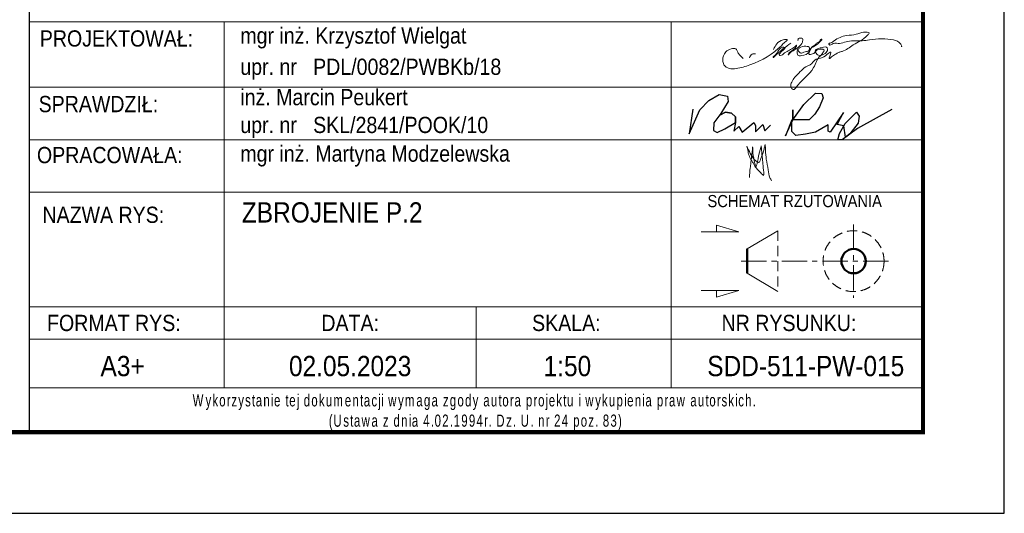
# Model space of a CAD drawing. Extents: x -44931 to -6831, y -40103 to -21469.
# Tile 7 of 10: x -13190 to -7131, y -40103 to -37063. Entities that reach past the tile are written whole.
import ezdxf
from ezdxf.enums import TextEntityAlignment as Align

# ---------------------------------------------------------------- set-up
doc = ezdxf.new("R2010")
doc.units = 0
doc.header["$LTSCALE"] = 5
doc.header["$MEASUREMENT"] = 0
doc.linetypes.add('HIDDEN', pattern=[0.375, 0.25, -0.125])
doc.linetypes.add('MITTE', pattern=[2, 1.25, -0.25, 0.25, -0.25])
doc.layers.add('_FORMATKA', color=8, linetype='Continuous', lineweight=15, plot=False)
for name, color, linetype, lineweight in [('_RAMKA', 7, 'Continuous', 35), ('PS_DIM', 4, 'Continuous', 13), ('PS_HIDDEN', 2, 'HIDDEN', 13), ('PS_MIDLINE', 5, 'MITTE', 13), ('PS_POS', 1, 'Continuous', 15), ('PS_SOLID', 7, 'Continuous', 30), ('PS_TEXT', 3, 'Continuous', 13)]:
    doc.layers.add(name, color=color, linetype=linetype, lineweight=lineweight)
doc.layers.add('_tabelka', color=7, linetype='Continuous')
doc.styles.add('gil', font='GIL_____.TTF', dxfattribs={"width": 0.9})

# ---------------------------------------------------------------- blocks, each defined once
blk = doc.blocks.new('*U17')
at = {"layer": '_FORMATKA', "lineweight": -3}
blk.add_lwpolyline([(-750, 0), (0, 0), (0, 297), (-750, 297)], close=True, dxfattribs=at)
at = {"layer": '_RAMKA', "lineweight": -3, "const_width": 0.5}
blk.add_lwpolyline([(-720, 10), (-10, 10), (-10, 287), (-720, 287)], close=True, dxfattribs=at)
blk = doc.blocks.new('A$C077725B1')
at = {"layer": 'PS_SOLID', "color": 5, "lineweight": 25}
for points in [[(0.45, 3.96), (0, 0.74), (1.35, 3.86), (2.53, 5.09), (3.87, 5.86), (4.96, 5.66), (5.03, 4.97), (4.09, 3.39), (3.17, 2.17), (3.12, 1.2), (3.6, 0.93), (4.61, 1.41), (5.99, 2.21), (5.97, 2.95), (5.49, 3.43), (4.71, 3.58), (3.95, 3.2), (4.71, 3.58), (5.49, 3.43), (5.97, 2.95), (5.99, 2.21), (5.79, 1.09), (6.4, 1.71), (6.83, 0.96), (8.36, 2.21), (8.58, 1.82), (8.58, 1.03), (9.53, 1.97), (9.77, 1.14), (10.51, 1.89)], [(26.25, 3.91), (21.8, 1.47), (19.81, 0), (19.26, 0), (19.47, 0.79), (20.21, 2.08), (21.68, 3.55), (21.99, 3.05), (21.86, 2.14), (20.81, 0.74), (20.25, 0.33), (20.03, 1.78), (19.17, 1.98), (19.96, 3.54), (18.27, 0.97), (18, 1.12), (18, 1.91), (16.37, 0.97), (15.05, 0.72), (13.81, 0.54), (13.29, 1.06), (13.29, 2.56), (12.47, 0.52), (13.42, 2.59), (13.42, 3.89), (13.42, 2.59), (14.85, 4.56), (16.34, 6.04), (17.15, 6.01), (17.36, 5.44), (16.89, 4.25), (16.25, 3.31), (15.51, 2.56), (13.42, 2.59)]]:
    blk.add_lwpolyline(points, dxfattribs=at)
blk = doc.blocks.new('tabela_rys')
at = {"layer": '_tabelka', "color": 251, "lineweight": 15}
for p, q in [((21.62, 58.32), (131.62, 58.32)), ((21.62, 58.32), (131.62, 58.32)), ((45.62, 58.32), (45.62, 37.33)), ((100.62, 58.32), (100.62, 37.33)), ((21.62, 50.24), (131.62, 50.24)), ((21.62, 43.79), (131.62, 43.79)), ((21.62, 37.33), (131.62, 37.33)), ((21.62, 37.33), (131.62, 37.33)), ((21.62, 37.33), (131.62, 37.33)), ((21.62, 37.33), (131.62, 37.33)), ((21.62, 37.33), (131.62, 37.33)), ((21.62, 37.33), (131.62, 37.33)), ((21.62, 37.33), (131.62, 37.33)), ((21.62, 37.33), (131.62, 37.33)), ((45.62, 37.33), (45.62, 23.22)), ((100.62, 37.33), (100.62, 13.22)), ((21.62, 23.22), (131.62, 23.22)), ((131.62, 23.22), (21.62, 23.22)), ((45.62, 23.22), (45.62, 13.22)), ((76.62, 23.22), (76.62, 13.22)), ((21.62, 19.22), (131.62, 19.22)), ((21.62, 13.22), (131.62, 13.22))]:
    blk.add_line(p, q, dxfattribs=at)
at = {"layer": '_tabelka', "color": 251, "lineweight": 30}
blk.add_lwpolyline([(131.62, 123.55), (21.62, 123.55), (21.62, 7.77), (131.62, 7.77)], close=True, dxfattribs=at)
at = {"layer": 'PS_DIM', "color": 5, "true_color": 0x1d16e9}
for points in [[(116.27, 54.78), (116.4, 54.56), (116.58, 54.45), (116.96, 54.56), (117.27, 54.64), (117.58, 54.82), (117.66, 55.11), (117.19, 55.3), (116.43, 55.09), (116.18, 54.85), (116.11, 54.56), (116.28, 54.15), (116.65, 54.15), (117.64, 54.62), (118.01, 55.28), (118.3, 55.44), (118.6, 55.74), (118.91, 55.92), (119.04, 56.14), (119.09, 56.16), (118.24, 55.3), (117.84, 55.07), (117.57, 54.61), (117.57, 54.35), (118.03, 54.35), (118.3, 54.51), (118.35, 54.72), (118.63, 54.99), (119.09, 55.11), (119.38, 55.19), (119.72, 55.19), (119.86, 54.94), (119.56, 54.42), (119.25, 54.24), (118.63, 54.24), (118.45, 54.43), (118.39, 54.64), (119.46, 54.8), (119.3, 54.52), (119.18, 54.31), (118.99, 54.13), (118.15, 52.67), (115.93, 50.15), (115.75, 49.97), (115.52, 50.04), (115.33, 50.36), (115.46, 50.86), (115.83, 51.49), (116.51, 52.17), (116.97, 52.63), (117.94, 53.19), (118.45, 53.7), (119.24, 53.91), (120.28, 54.51), (120.08, 53.78), (120.47, 54.09), (120.72, 54.24), (120.96, 54.38), (121.28, 54.56), (121.66, 54.66), (123.03, 55.46), (124.83, 56.69), (124.99, 56.96), (124.75, 57.03), (124.29, 57.03), (123.37, 56.78), (122.22, 56.61), (121.4, 56.39), (120.69, 55.98), (120.26, 55.73), (120.02, 55.6), (120.05, 55.5), (120.57, 55.64), (121.34, 55.64), (122.15, 55.85), (123.03, 55.97), (124.11, 55.97), (125.01, 56.08), (128, 56.08), (128.89, 55.57), (128.97, 55.25), (128.95, 55.23)], [(109.48, 53.8), (108.99, 54.29), (108.79, 54.65), (108.6, 54.97), (107.99, 54.97), (107.36, 54.6), (106.97, 53.57), (107.12, 53.03), (107.77, 52.55), (108.62, 52.55), (110.32, 53), (114.18, 55.37), (114.63, 55.81), (114.9, 56.08), (114.41, 56.08), (113.23, 54.9)], [(115.36, 55.7), (113.22, 53.93), (113.18, 53.9), (113.18, 53.98), (113.33, 54.13), (113.56, 54.36), (114.45, 55.17), (114.55, 55.14), (113.99, 54.42), (113.95, 54.18), (114.03, 54.16), (114.58, 54.48), (115.19, 54.83), (115.46, 54.98), (115.73, 55.14), (115.95, 55.36), (116.04, 55.45), (116.06, 55.39), (116.02, 55.28), (115.29, 54.61), (115.06, 54.38), (115.02, 54.23), (115.14, 54.35), (115.64, 54.75), (116.77, 55.82), (116.82, 56), (116.82, 56.17), (116.69, 56.3), (116.5, 56.3), (116.26, 56.24), (116.23, 56.11), (116.23, 56)], [(111.02, 54.38), (110.58, 54.31), (110.37, 54.14), (110.28, 53.86)], [(109.92, 42.99), (110.36, 42.1), (110.66, 41.59), (111.09, 41.15), (111.38, 40.99), (111.66, 41.47), (111.96, 42.25), (112.08, 42.76), (112.2, 43.19)], [(111.71, 43.01), (111.79, 41.97), (111.9, 41.03), (111.99, 40.03), (111.99, 39.38), (111.65, 39.72), (111.22, 40.15), (110.84, 40.68), (110.65, 41.02), (110.26, 41.69), (110.08, 42.33), (109.92, 42.99)], [(110.26, 39.14), (110.35, 40.27), (110.43, 40.94), (110.49, 41.47), (110.59, 42.26), (110.65, 42.75), (110.65, 42.9)], [(110.65, 42.9), (110.68, 42.38), (110.68, 42.14), (110.7, 41.97), (110.71, 41.9), (110.76, 41.68), (110.81, 41.47), (110.84, 41.29), (110.91, 40.88), (111.01, 40.53), (111.04, 40.47), (111.14, 40.66), (111.22, 40.95), (111.29, 41.28), (111.38, 41.81), (111.5, 42.26), (111.6, 42.66), (111.71, 43.03)], [(112.2, 43.19), (112.23, 42.5), (112.33, 41.38), (112.56, 40.06), (112.77, 39.1), (112.98, 38.73)]]:
    blk.add_spline(points, degree=3, dxfattribs=at)
at = {"layer": 'PS_HIDDEN'}
blk.add_line((113.73, 32.58), (113.73, 25.08), dxfattribs=at)
blk.add_circle((123.07, 28.83), 3.75, dxfattribs=at)
at = {"layer": 'PS_MIDLINE', "ltscale": 0.5}
for p, q in [((123.07, 33.33), (123.07, 24.33)), ((109.23, 28.83), (127.57, 28.83))]:
    blk.add_line(p, q, dxfattribs=at)
at = {"layer": 'PS_POS'}
for p, q in [((109.98, 30.33), (113.73, 32.58)), ((113.73, 25.08), (109.98, 27.33))]:
    blk.add_line(p, q, dxfattribs=at)
at = {"layer": 'PS_POS', "lineweight": 50}
blk.add_line((109.98, 27.33), (109.98, 30.33), dxfattribs=at)
at = {"layer": 'PS_SOLID', "lineweight": 50}
blk.add_line((109.98, 30.33), (109.98, 27.33), dxfattribs=at)
blk.add_circle((123.07, 28.83), 1.5, dxfattribs=at)
blk.add_circle((123.07, 28.83), 1.5, dxfattribs=at)
at = {"layer": 'PS_TEXT', "color": 7}
for p, q in [((108.95, 32.44), (106.22, 33.26)), ((106.22, 33.26), (106.22, 32.44)), ((108.95, 32.44), (104.3, 32.44)), ((108.95, 25.21), (104.3, 25.21)), ((108.95, 25.21), (106.22, 24.39)), ((106.22, 24.39), (106.22, 25.21))]:
    blk.add_line(p, q, dxfattribs=at)
at = {"layer": 'PS_POS', "color": 7, "xscale": 0.9500000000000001, "yscale": 0.9500000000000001, "zscale": 0.9500000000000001}
blk.add_blockref('A$C077725B1', (102.85, 43.79), dxfattribs=at)
at = {"layer": '_tabelka', "color": 12, "style": 'gil', "width": 0.9}
for s, p in [('PROJEKTOWAŁ: ', (32.69, 56.26)), ('SPRAWDZIŁ: ', (30.47, 48.18)), ('OPRACOWAŁA: ', (31.87, 41.9)), ('NAZWA RYS:', (30.74, 34.54))]:
    blk.add_text(s, height=2, dxfattribs=at).set_placement(p, align=Align.MIDDLE)
at = {"layer": '_tabelka', "color": 7, "style": 'gil', "width": 0.9}
for s, p in [('mgr inż. Krzysztof Wielgat', (47.6, 56.62)), ('upr. nr   PDL/0082/PWBKb/18 ', (47.6, 52.77)), ('inż. Marcin Peukert', (47.6, 49.03)), ('upr. nr   SKL/2841/POOK/10 ', (47.6, 45.61)), ('mgr inż. Martyna Modzelewska', (47.6, 42.08))]:
    blk.add_text(s, height=2, dxfattribs=at).set_placement(p, align=Align.MIDDLE_LEFT)
at = {"layer": '_tabelka', "color": 251, "style": 'gil', "width": 0.9}
for s, p in [('FORMAT RYS:', (32.04, 21.22)), ('DATA:', (61.12, 21.22)), ('SKALA:', (87.72, 21.22)), ('NR RYSUNKU:', (115.12, 21.22))]:
    blk.add_text(s, height=2, dxfattribs=at).set_placement(p, align=Align.MIDDLE)
at = {"layer": '_tabelka', "color": 7, "lineweight": 13, "insert": (22.63, 10.21), "char_height": 1.5, "attachment_point": 4, "style": 'gil'}
blk.add_mtext_dynamic_manual_height_columns('\\pi19.10122;{\\W0.7;\\T1.2;Wykorzystanie tej dokumentacji wymaga zgody autora projektu i wykupienia praw autorskich.\\P\\pi35.86535;(Ustawa z dnia 4.02.1994r. Dz. U. nr 24 poz. 83)}', width=107.5936, gutter_width=12.5, heights=[0], dxfattribs=at)
at = {"layer": '_tabelka', "color": 7, "style": 'gil', "width": 0.9}
for p in [(47.79, 34.83), (47.79, 30.29), (47.79, 26.06)]:
    blk.add_attdef('NAZWA_RYS:', text='', height=2.5, dxfattribs=at).set_placement(p, align=Align.MIDDLE_LEFT)
blk.add_attdef('FORMAT', text='', height=2.5, dxfattribs=at).set_placement((33.12, 15.91), align=Align.MIDDLE)
at = {"layer": '_tabelka', "color": 7, "style": 'gil', "width": 0.9, "flags": 8}
for tag, p in [('DATA', (61.11, 15.91)), ('SKALA', (87.85, 15.91)), ('NR_RYSUNKU', (117.18, 15.91))]:
    blk.add_attdef(tag, text='', height=2.5, dxfattribs=at).set_placement(p, align=Align.MIDDLE)
at = {"layer": 'PS_TEXT', "color": 7, "insert": (100.88, 36.98), "char_height": 1.5, "width": 31.0028, "attachment_point": 1, "style": 'gil'}
blk.add_mtext('\\pi4.20993;SCHEMAT RZUTOWANIA', dxfattribs=at)

msp = doc.modelspace()

# ---------------------------------------------------------------- block references
at = {"layer": 'PS_DIM', "xscale": 50, "yscale": 50, "zscale": 50}
msp.add_blockref('*U17', (-7131.35, -40102.96), dxfattribs=at)
at = {"layer": 'PS_DIM', "color": 7}
ref = msp.add_blockref('tabela_rys', (-14212.29, -39991.4), dxfattribs=dict(at, xscale=50, yscale=50, zscale=50))
ref.add_attrib('FORMAT', 'A3+', dxfattribs={"layer": '_tabelka', "color": 7, "height": 125, "style": 'gil', "width": 0.9}).set_placement((-12556.51, -39195.82), align=Align.MIDDLE)
ref.add_attrib('DATA', '02.05.2023', dxfattribs={"layer": '_tabelka', "color": 7, "height": 125, "style": 'gil', "width": 0.9, "flags": 8}).set_placement((-11156.55, -39195.82), align=Align.MIDDLE)
ref.add_attrib('SKALA', '1:50', dxfattribs={"layer": '_tabelka', "color": 7, "height": 125, "style": 'gil', "width": 0.9, "flags": 8}).set_placement((-9819.8, -39195.82), align=Align.MIDDLE)
ref.add_attrib('NR_RYSUNKU', 'SDD-511-PW-015', dxfattribs={"layer": '_tabelka', "color": 7, "height": 125, "style": 'gil', "width": 0.9, "flags": 8}).set_placement((-8353.1, -39195.82), align=Align.MIDDLE)
ref.add_attrib('NAZWA_RYS:', 'ZBROJENIE P.2', dxfattribs={"layer": '_tabelka', "color": 7, "height": 125, "style": 'gil', "width": 0.9}).set_placement((-11822.87, -38249.71), align=Align.MIDDLE_LEFT)

doc.saveas('drawing.dxf')
